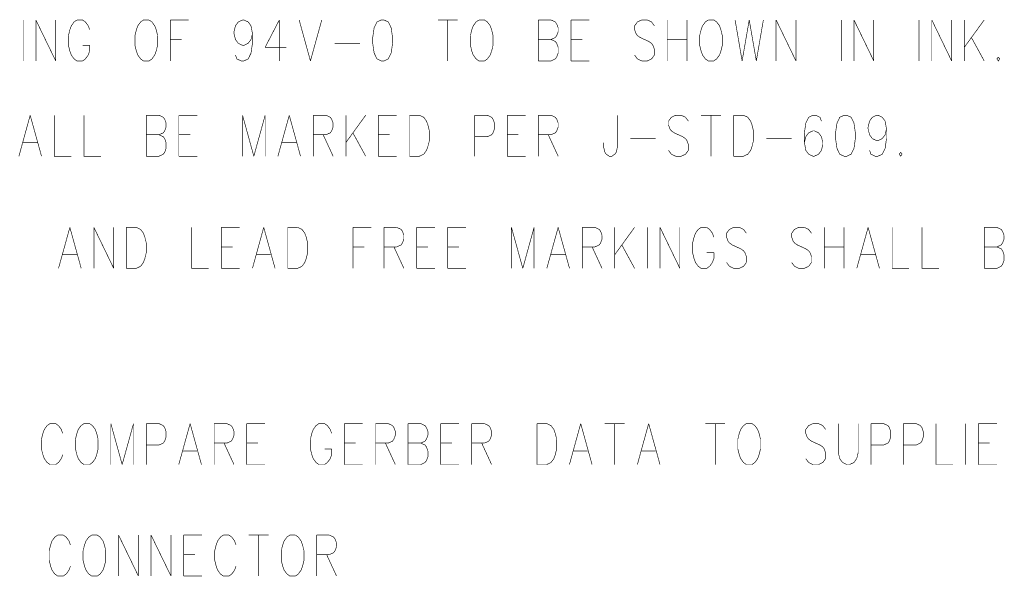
# Model space of a CAD drawing. Extents: x 0 to 34, y 0 to 22.
# Tile 17 of 33: x 21.6 to 23.1, y 7.1 to 8. Entities that reach past the tile are written whole.
import ezdxf

# ---------------------------------------------------------------- set-up
doc = ezdxf.new("R2010")
doc.units = 0
doc.header["$MEASUREMENT"] = 0
doc.layers.add('DD_PHO', color=7, linetype='CONTINUOUS')

msp = doc.modelspace()

# ---------------------------------------------------------------- linework, layer by layer
at = {"layer": 'DD_PHO', "const_width": 0.001}
for points in [[(21.5696, 7.9895), (21.5696, 7.9238)], [(21.59, 7.9895), (21.59, 7.9238)], [(21.59, 7.9895), (21.6219, 7.9238)], [(21.6219, 7.9895), (21.6219, 7.9238)], [(21.6559, 7.9895), (21.6514, 7.9863), (21.6469, 7.9801), (21.6446, 7.9738), (21.6423, 7.9645)], [(21.665, 7.9895), (21.6559, 7.9895)], [(21.6764, 7.9738), (21.6741, 7.9801), (21.6696, 7.9863), (21.665, 7.9895)], [(21.7628, 7.9895), (21.7582, 7.9863), (21.7537, 7.9801), (21.7514, 7.9738), (21.7491, 7.9645)], [(21.7719, 7.9895), (21.7628, 7.9895)], [(21.7855, 7.9645), (21.7832, 7.9738), (21.7809, 7.9801), (21.7764, 7.9863), (21.7719, 7.9895)], [(21.8059, 7.9895), (21.8059, 7.9238)], [(21.8059, 7.9895), (21.8355, 7.9895)], [(21.9082, 7.9707), (21.9105, 7.9801), (21.915, 7.9863), (21.9219, 7.9895)], [(21.9219, 7.9895), (21.9241, 7.9895)], [(21.9241, 7.9895), (21.9309, 7.9863), (21.9355, 7.9801), (21.9378, 7.9676), (21.9378, 7.952)], [(21.9809, 7.9895), (21.9582, 7.9457)], [(21.9809, 7.9895), (21.9809, 7.9238)], [(22.0128, 7.9895), (22.0309, 7.9238)], [(22.0491, 7.9895), (22.0309, 7.9238)], [(22.1446, 7.9895), (22.1378, 7.9863), (22.1332, 7.977)], [(22.1491, 7.9895), (22.1446, 7.9895)], [(22.1605, 7.977), (22.1559, 7.9863), (22.1491, 7.9895)], [(22.2355, 7.9895), (22.2673, 7.9895)], [(22.2514, 7.9895), (22.2514, 7.9238)], [(22.3014, 7.9895), (22.2969, 7.9863), (22.2923, 7.9801), (22.29, 7.9738), (22.2878, 7.9645)], [(22.3105, 7.9895), (22.3014, 7.9895)], [(22.3241, 7.9645), (22.3219, 7.9738), (22.3196, 7.9801), (22.315, 7.9863), (22.3105, 7.9895)], [(22.3969, 7.9895), (22.3969, 7.9238)], [(22.3969, 7.9895), (22.4173, 7.9895)], [(22.4173, 7.9895), (22.4241, 7.9863), (22.4264, 7.9832)], [(22.4491, 7.9895), (22.4491, 7.9238)], [(22.4491, 7.9895), (22.4787, 7.9895)], [(22.5628, 7.9895), (22.5559, 7.9863), (22.5514, 7.9801), (22.5514, 7.9738), (22.5537, 7.9676), (22.5559, 7.9645)], [(22.5719, 7.9895), (22.5628, 7.9895)], [(22.5832, 7.9801), (22.5787, 7.9863), (22.5719, 7.9895)], [(22.6037, 7.9895), (22.6037, 7.9238)], [(22.6355, 7.9895), (22.6355, 7.9238)], [(22.6696, 7.9895), (22.665, 7.9863), (22.6605, 7.9801), (22.6582, 7.9738), (22.6559, 7.9645)], [(22.6787, 7.9895), (22.6696, 7.9895)], [(22.6923, 7.9645), (22.69, 7.9738), (22.6878, 7.9801), (22.6832, 7.9863), (22.6787, 7.9895)], [(22.7128, 7.9895), (22.7241, 7.9238)], [(22.7355, 7.9895), (22.7241, 7.9238)], [(22.7355, 7.9895), (22.7469, 7.9238)], [(22.7582, 7.9895), (22.7469, 7.9238)], [(22.7787, 7.9895), (22.7787, 7.9238)], [(22.7787, 7.9895), (22.8105, 7.9238)], [(22.8105, 7.9895), (22.8105, 7.9238)], [(22.8832, 7.9895), (22.8832, 7.9238)], [(22.9037, 7.9895), (22.9037, 7.9238)], [(22.9037, 7.9895), (22.9355, 7.9238)], [(22.9355, 7.9895), (22.9355, 7.9238)], [(23.0082, 7.9895), (23.0082, 7.9238)], [(23.0287, 7.9895), (23.0287, 7.9238)], [(23.0287, 7.9895), (23.0605, 7.9238)], [(23.0605, 7.9895), (23.0605, 7.9238)], [(23.0809, 7.9895), (23.0809, 7.9238)], [(23.1128, 7.9895), (23.0809, 7.9457)], [(21.9105, 7.9582), (21.9082, 7.9676), (21.9082, 7.9707)], [(22.1332, 7.977), (22.1309, 7.9613), (22.1309, 7.952)], [(22.1628, 7.952), (22.1628, 7.9613), (22.1605, 7.977)], [(22.4264, 7.9832), (22.4287, 7.977)], [(22.4287, 7.9707), (22.4264, 7.9645)], [(22.4287, 7.977), (22.4287, 7.9707)], [(21.6423, 7.9645), (21.6423, 7.9488), (21.6446, 7.9395)], [(21.7491, 7.9645), (21.7491, 7.9488), (21.7514, 7.9395)], [(21.7832, 7.9395), (21.7855, 7.9488), (21.7855, 7.9645)], [(21.8059, 7.9582), (21.8241, 7.9582)], [(21.915, 7.952), (21.9105, 7.9582)], [(21.9355, 7.9582), (21.9309, 7.952)], [(21.9378, 7.9676), (21.9355, 7.9582)], [(22.2878, 7.9645), (22.2878, 7.9488), (22.29, 7.9395)], [(22.3219, 7.9395), (22.3241, 7.9488), (22.3241, 7.9645)], [(22.3969, 7.9582), (22.4173, 7.9582)], [(22.4264, 7.9645), (22.4241, 7.9613), (22.4173, 7.9582)], [(22.4173, 7.9582), (22.4241, 7.9551), (22.4264, 7.952)], [(22.4491, 7.9582), (22.4673, 7.9582)], [(22.5559, 7.9645), (22.5605, 7.9613), (22.5741, 7.9551), (22.5787, 7.952)], [(22.6037, 7.9582), (22.6355, 7.9582)], [(22.6559, 7.9645), (22.6559, 7.9488), (22.6582, 7.9395)], [(22.69, 7.9395), (22.6923, 7.9488), (22.6923, 7.9645)], [(23.0923, 7.9613), (23.1128, 7.9238)], [(21.6446, 7.9395), (21.6469, 7.9332)], [(21.665, 7.9488), (21.6764, 7.9488)], [(21.6741, 7.9332), (21.6764, 7.9395)], [(21.6764, 7.9395), (21.6764, 7.9488)], [(21.7514, 7.9395), (21.7537, 7.9332)], [(21.7809, 7.9332), (21.7832, 7.9395)], [(21.9309, 7.952), (21.9241, 7.9488), (21.9219, 7.9488), (21.915, 7.952)], [(21.9378, 7.952), (21.9355, 7.9363), (21.9309, 7.927)], [(21.9582, 7.9457), (21.9923, 7.9457)], [(22.0696, 7.952), (22.1105, 7.952)], [(22.1309, 7.952), (22.1332, 7.9363), (22.1378, 7.927)], [(22.1559, 7.927), (22.1605, 7.9363), (22.1628, 7.952)], [(22.29, 7.9395), (22.2923, 7.9332)], [(22.3196, 7.9332), (22.3219, 7.9395)], [(22.4287, 7.9457), (22.4287, 7.9363), (22.4264, 7.9301), (22.4241, 7.927)], [(22.4264, 7.952), (22.4287, 7.9457)], [(22.5787, 7.952), (22.5809, 7.9488), (22.5832, 7.9426), (22.5832, 7.9332)], [(22.6582, 7.9395), (22.6605, 7.9332)], [(22.6878, 7.9332), (22.69, 7.9395)], [(21.6469, 7.9332), (21.6514, 7.927)], [(21.6514, 7.927), (21.6559, 7.9238), (21.665, 7.9238), (21.6696, 7.927)], [(21.6696, 7.927), (21.6741, 7.9332)], [(21.7537, 7.9332), (21.7582, 7.927)], [(21.7582, 7.927), (21.7628, 7.9238), (21.7719, 7.9238), (21.7764, 7.927)], [(21.7764, 7.927), (21.7809, 7.9332)], [(21.9128, 7.927), (21.9105, 7.9332)], [(21.9309, 7.927), (21.9241, 7.9238), (21.9196, 7.9238), (21.9128, 7.927)], [(22.1378, 7.927), (22.1446, 7.9238), (22.1491, 7.9238), (22.1559, 7.927)], [(22.2923, 7.9332), (22.2969, 7.927)], [(22.2969, 7.927), (22.3014, 7.9238), (22.3105, 7.9238), (22.315, 7.927)], [(22.315, 7.927), (22.3196, 7.9332)], [(22.4241, 7.927), (22.4173, 7.9238), (22.3969, 7.9238)], [(22.4491, 7.9238), (22.4787, 7.9238)], [(22.5559, 7.927), (22.5514, 7.9332)], [(22.5787, 7.927), (22.5719, 7.9238), (22.5628, 7.9238), (22.5559, 7.927)], [(22.5832, 7.9332), (22.5787, 7.927)], [(22.6605, 7.9332), (22.665, 7.927)], [(22.665, 7.927), (22.6696, 7.9238), (22.6787, 7.9238), (22.6832, 7.927)], [(22.6832, 7.927), (22.6878, 7.9332)], [(23.1355, 7.9301), (23.1332, 7.927)], [(23.1332, 7.927), (23.1355, 7.9238), (23.1378, 7.927)], [(23.1378, 7.927), (23.1355, 7.9301)], [(21.5809, 7.8365), (21.5628, 7.7708)], [(21.5809, 7.8365), (21.5991, 7.7708)], [(21.6196, 7.8365), (21.6196, 7.7708), (21.6469, 7.7708)], [(21.6673, 7.8365), (21.6673, 7.7708), (21.6946, 7.7708)], [(21.7673, 7.8365), (21.7673, 7.7708)], [(21.7673, 7.8365), (21.7878, 7.8365)], [(21.7878, 7.8365), (21.7946, 7.8333), (21.7969, 7.8302)], [(21.7969, 7.8302), (21.7991, 7.824)], [(21.8196, 7.8365), (21.8196, 7.7708)], [(21.8196, 7.8365), (21.8491, 7.8365)], [(21.9219, 7.8365), (21.9219, 7.7708)], [(21.9219, 7.8365), (21.94, 7.7708)], [(21.9582, 7.8365), (21.94, 7.7708)], [(21.9582, 7.8365), (21.9582, 7.7708)], [(21.9969, 7.8365), (21.9787, 7.7708)], [(21.9969, 7.8365), (22.015, 7.7708)], [(22.0355, 7.8365), (22.0355, 7.7708)], [(22.0355, 7.8365), (22.0559, 7.8365)], [(22.0559, 7.8365), (22.0628, 7.8333), (22.065, 7.8302)], [(22.065, 7.8302), (22.0673, 7.824)], [(22.0878, 7.8365), (22.0878, 7.7708)], [(22.1196, 7.8365), (22.0878, 7.7927)], [(22.14, 7.8365), (22.14, 7.7708)], [(22.14, 7.8365), (22.1696, 7.8365)], [(22.19, 7.8365), (22.19, 7.7708)], [(22.19, 7.8365), (22.2059, 7.8365)], [(22.2059, 7.8365), (22.2128, 7.8333), (22.2173, 7.8271), (22.2196, 7.8208), (22.2219, 7.8115)], [(22.2946, 7.8365), (22.2946, 7.7708)], [(22.2946, 7.8365), (22.315, 7.8365)], [(22.315, 7.8365), (22.3219, 7.8333), (22.3241, 7.8302)], [(22.3241, 7.8302), (22.3264, 7.824)], [(22.3469, 7.8365), (22.3469, 7.7708)], [(22.3469, 7.8365), (22.3764, 7.8365)], [(22.3969, 7.8365), (22.3969, 7.7708)], [(22.3969, 7.8365), (22.4173, 7.8365)], [(22.4173, 7.8365), (22.4241, 7.8333), (22.4264, 7.8302)], [(22.4264, 7.8302), (22.4287, 7.824)], [(22.5241, 7.8365), (22.5241, 7.7865)], [(22.6173, 7.8365), (22.6105, 7.8333), (22.6059, 7.8271), (22.6059, 7.8208), (22.6082, 7.8146), (22.6105, 7.8115)], [(22.6264, 7.8365), (22.6173, 7.8365)], [(22.6378, 7.8271), (22.6332, 7.8333), (22.6264, 7.8365)], [(22.6582, 7.8365), (22.69, 7.8365)], [(22.6741, 7.8365), (22.6741, 7.7708)], [(22.7105, 7.8365), (22.7105, 7.7708)], [(22.7105, 7.8365), (22.7264, 7.8365)], [(22.7264, 7.8365), (22.7332, 7.8333), (22.7378, 7.8271), (22.74, 7.8208), (22.7423, 7.8115)], [(22.8378, 7.8365), (22.8309, 7.8333), (22.8264, 7.824)], [(22.8423, 7.8365), (22.8378, 7.8365)], [(22.8514, 7.8271), (22.8491, 7.8333), (22.8423, 7.8365)], [(22.8878, 7.8365), (22.8809, 7.8333), (22.8764, 7.824)], [(22.8923, 7.8365), (22.8878, 7.8365)], [(22.9037, 7.824), (22.8991, 7.8333), (22.8923, 7.8365)], [(22.9264, 7.8177), (22.9287, 7.8271), (22.9332, 7.8333), (22.94, 7.8365)], [(22.94, 7.8365), (22.9423, 7.8365)], [(22.9423, 7.8365), (22.9491, 7.8333), (22.9537, 7.8271), (22.9559, 7.8146), (22.9559, 7.799)], [(21.7969, 7.8115), (21.7946, 7.8083), (21.7878, 7.8052)], [(21.7991, 7.8177), (21.7969, 7.8115)], [(21.7991, 7.824), (21.7991, 7.8177)], [(22.065, 7.8115), (22.0628, 7.8083), (22.0559, 7.8052)], [(22.0673, 7.8177), (22.065, 7.8115)], [(22.0673, 7.824), (22.0673, 7.8177)], [(22.2219, 7.8115), (22.2219, 7.7958), (22.2196, 7.7865)], [(22.3264, 7.824), (22.3264, 7.8146), (22.3241, 7.8083), (22.3219, 7.8052)], [(22.4264, 7.8115), (22.4241, 7.8083), (22.4173, 7.8052)], [(22.4287, 7.8177), (22.4264, 7.8115)], [(22.4287, 7.824), (22.4287, 7.8177)], [(22.6105, 7.8115), (22.615, 7.8083), (22.6287, 7.8021), (22.6332, 7.799)], [(22.7423, 7.8115), (22.7423, 7.7958), (22.74, 7.7865)], [(22.8264, 7.824), (22.8241, 7.8083), (22.8241, 7.7927)], [(22.8378, 7.8115), (22.8309, 7.8083), (22.8264, 7.8021), (22.8241, 7.7927)], [(22.84, 7.8115), (22.8378, 7.8115)], [(22.8537, 7.7927), (22.8514, 7.8021), (22.8469, 7.8083), (22.84, 7.8115)], [(22.8764, 7.824), (22.8741, 7.8083), (22.8741, 7.799)], [(22.9059, 7.799), (22.9059, 7.8083), (22.9037, 7.824)], [(22.9287, 7.8052), (22.9264, 7.8146), (22.9264, 7.8177)], [(22.9559, 7.8146), (22.9537, 7.8052)], [(21.7673, 7.8052), (21.7878, 7.8052)], [(21.7878, 7.8052), (21.7946, 7.8021), (21.7969, 7.799)], [(21.7969, 7.799), (21.7991, 7.7927)], [(21.8196, 7.8052), (21.8378, 7.8052)], [(22.0559, 7.8052), (22.0355, 7.8052)], [(22.0514, 7.8052), (22.0673, 7.7708)], [(22.0991, 7.8083), (22.1196, 7.7708)], [(22.14, 7.8052), (22.1582, 7.8052)], [(22.3219, 7.8052), (22.315, 7.8021), (22.2946, 7.8021)], [(22.3469, 7.8052), (22.365, 7.8052)], [(22.4173, 7.8052), (22.3969, 7.8052)], [(22.4128, 7.8052), (22.4287, 7.7708)], [(22.5446, 7.799), (22.5855, 7.799)], [(22.6332, 7.799), (22.6355, 7.7958), (22.6378, 7.7896), (22.6378, 7.7802)], [(22.7628, 7.799), (22.8037, 7.799)], [(22.8741, 7.799), (22.8764, 7.7833), (22.8809, 7.774)], [(22.8991, 7.774), (22.9037, 7.7833), (22.9059, 7.799)], [(22.9332, 7.799), (22.9287, 7.8052)], [(22.9491, 7.799), (22.9423, 7.7958), (22.94, 7.7958), (22.9332, 7.799)], [(22.9537, 7.8052), (22.9491, 7.799)], [(22.9559, 7.799), (22.9537, 7.7833), (22.9491, 7.774)], [(21.5696, 7.7927), (21.5923, 7.7927)], [(21.7991, 7.7927), (21.7991, 7.7833), (21.7969, 7.7771), (21.7946, 7.774)], [(21.9855, 7.7927), (22.0082, 7.7927)], [(22.2173, 7.7802), (22.2128, 7.774)], [(22.2196, 7.7865), (22.2173, 7.7802)], [(22.5014, 7.7865), (22.5014, 7.7927)], [(22.5059, 7.774), (22.5037, 7.7771), (22.5014, 7.7865)], [(22.5241, 7.7865), (22.5219, 7.7771), (22.5196, 7.774)], [(22.6105, 7.774), (22.6059, 7.7802)], [(22.6378, 7.7802), (22.6332, 7.774)], [(22.7378, 7.7802), (22.7332, 7.774)], [(22.74, 7.7865), (22.7378, 7.7802)], [(22.8241, 7.7927), (22.8264, 7.7802)], [(22.8264, 7.7802), (22.8309, 7.774)], [(22.8469, 7.774), (22.8514, 7.7802)], [(22.8514, 7.7802), (22.8537, 7.7896), (22.8537, 7.7927)], [(22.9309, 7.774), (22.9287, 7.7802)], [(21.7946, 7.774), (21.7878, 7.7708), (21.7673, 7.7708)], [(21.8196, 7.7708), (21.8491, 7.7708)], [(22.14, 7.7708), (22.1696, 7.7708)], [(22.2128, 7.774), (22.2059, 7.7708), (22.19, 7.7708)], [(22.3469, 7.7708), (22.3764, 7.7708)], [(22.5196, 7.774), (22.515, 7.7708), (22.5105, 7.7708), (22.5059, 7.774)], [(22.6332, 7.774), (22.6264, 7.7708), (22.6173, 7.7708), (22.6105, 7.774)], [(22.7332, 7.774), (22.7264, 7.7708), (22.7105, 7.7708)], [(22.8309, 7.774), (22.8378, 7.7708), (22.84, 7.7708), (22.8469, 7.774)], [(22.8809, 7.774), (22.8878, 7.7708), (22.8923, 7.7708), (22.8991, 7.774)], [(22.9491, 7.774), (22.9423, 7.7708), (22.9378, 7.7708), (22.9309, 7.774)], [(22.9787, 7.7771), (22.9764, 7.774)], [(22.9764, 7.774), (22.9787, 7.7708), (22.9809, 7.774)], [(22.9809, 7.774), (22.9787, 7.7771)], [(21.6446, 7.6565), (21.6264, 7.5908)], [(21.6446, 7.6565), (21.6628, 7.5908)], [(21.6832, 7.6565), (21.6832, 7.5908)], [(21.6832, 7.6565), (21.715, 7.5908)], [(21.715, 7.6565), (21.715, 7.5908)], [(21.7355, 7.6565), (21.7355, 7.5908)], [(21.7355, 7.6565), (21.7514, 7.6565)], [(21.7514, 7.6565), (21.7582, 7.6533), (21.7628, 7.6471), (21.765, 7.6408), (21.7673, 7.6315)], [(21.84, 7.6565), (21.84, 7.5908), (21.8673, 7.5908)], [(21.8878, 7.6565), (21.8878, 7.5908)], [(21.8878, 7.6565), (21.9173, 7.6565)], [(21.9559, 7.6565), (21.9378, 7.5908)], [(21.9559, 7.6565), (21.9741, 7.5908)], [(21.9946, 7.6565), (21.9946, 7.5908)], [(21.9946, 7.6565), (22.0105, 7.6565)], [(22.0105, 7.6565), (22.0173, 7.6533), (22.0219, 7.6471), (22.0241, 7.6408), (22.0264, 7.6315)], [(22.0991, 7.6565), (22.0991, 7.5908)], [(22.0991, 7.6565), (22.1287, 7.6565)], [(22.1491, 7.6565), (22.1491, 7.5908)], [(22.1491, 7.6565), (22.1696, 7.6565)], [(22.1696, 7.6565), (22.1764, 7.6533), (22.1787, 7.6502)], [(22.2014, 7.6565), (22.2014, 7.5908)], [(22.2014, 7.6565), (22.2309, 7.6565)], [(22.2514, 7.6565), (22.2514, 7.5908)], [(22.2514, 7.6565), (22.2809, 7.6565)], [(22.3537, 7.6565), (22.3537, 7.5908)], [(22.3537, 7.6565), (22.3719, 7.5908)], [(22.39, 7.6565), (22.3719, 7.5908)], [(22.39, 7.6565), (22.39, 7.5908)], [(22.4287, 7.6565), (22.4105, 7.5908)], [(22.4287, 7.6565), (22.4469, 7.5908)], [(22.4673, 7.6565), (22.4673, 7.5908)], [(22.4673, 7.6565), (22.4878, 7.6565)], [(22.4878, 7.6565), (22.4946, 7.6533), (22.4969, 7.6502)], [(22.5196, 7.6565), (22.5196, 7.5908)], [(22.5514, 7.6565), (22.5196, 7.6127)], [(22.5719, 7.6565), (22.5719, 7.5908)], [(22.5923, 7.6565), (22.5923, 7.5908)], [(22.5923, 7.6565), (22.6241, 7.5908)], [(22.6241, 7.6565), (22.6241, 7.5908)], [(22.6582, 7.6565), (22.6537, 7.6533), (22.6491, 7.6471), (22.6469, 7.6408), (22.6446, 7.6315)], [(22.6673, 7.6565), (22.6582, 7.6565)], [(22.6787, 7.6408), (22.6764, 7.6471), (22.6719, 7.6533), (22.6673, 7.6565)], [(22.7105, 7.6565), (22.7037, 7.6533), (22.6991, 7.6471), (22.6991, 7.6408), (22.7014, 7.6346), (22.7037, 7.6315)], [(22.7196, 7.6565), (22.7105, 7.6565)], [(22.7309, 7.6471), (22.7264, 7.6533), (22.7196, 7.6565)], [(22.815, 7.6565), (22.8082, 7.6533), (22.8037, 7.6471), (22.8037, 7.6408), (22.8059, 7.6346), (22.8082, 7.6315)], [(22.8241, 7.6565), (22.815, 7.6565)], [(22.8355, 7.6471), (22.8309, 7.6533), (22.8241, 7.6565)], [(22.8559, 7.6565), (22.8559, 7.5908)], [(22.8878, 7.6565), (22.8878, 7.5908)], [(22.9264, 7.6565), (22.9082, 7.5908)], [(22.9264, 7.6565), (22.9446, 7.5908)], [(22.965, 7.6565), (22.965, 7.5908), (22.9923, 7.5908)], [(23.0128, 7.6565), (23.0128, 7.5908), (23.04, 7.5908)], [(23.1128, 7.6565), (23.1128, 7.5908)], [(23.1128, 7.6565), (23.1332, 7.6565)], [(23.1332, 7.6565), (23.14, 7.6533), (23.1423, 7.6502)], [(22.1787, 7.6502), (22.1809, 7.644)], [(22.1809, 7.6377), (22.1787, 7.6315)], [(22.1809, 7.644), (22.1809, 7.6377)], [(22.4969, 7.6502), (22.4991, 7.644)], [(22.4991, 7.6377), (22.4969, 7.6315)], [(22.4991, 7.644), (22.4991, 7.6377)], [(23.1423, 7.6502), (23.1446, 7.644)], [(23.1446, 7.6377), (23.1423, 7.6315)], [(23.1446, 7.644), (23.1446, 7.6377)], [(21.7673, 7.6315), (21.7673, 7.6158), (21.765, 7.6065)], [(21.8878, 7.6252), (21.9059, 7.6252)], [(22.0264, 7.6315), (22.0264, 7.6158), (22.0241, 7.6065)], [(22.0991, 7.6252), (22.1173, 7.6252)], [(22.1696, 7.6252), (22.1491, 7.6252)], [(22.165, 7.6252), (22.1809, 7.5908)], [(22.1787, 7.6315), (22.1764, 7.6283), (22.1696, 7.6252)], [(22.2014, 7.6252), (22.2196, 7.6252)], [(22.2514, 7.6252), (22.2696, 7.6252)], [(22.4878, 7.6252), (22.4673, 7.6252)], [(22.4832, 7.6252), (22.4991, 7.5908)], [(22.4969, 7.6315), (22.4946, 7.6283), (22.4878, 7.6252)], [(22.5309, 7.6283), (22.5514, 7.5908)], [(22.6446, 7.6315), (22.6446, 7.6158), (22.6469, 7.6065)], [(22.7037, 7.6315), (22.7082, 7.6283), (22.7219, 7.6221), (22.7264, 7.619)], [(22.8082, 7.6315), (22.8128, 7.6283), (22.8264, 7.6221), (22.8309, 7.619)], [(22.8559, 7.6252), (22.8878, 7.6252)], [(23.1128, 7.6252), (23.1332, 7.6252)], [(23.1423, 7.6315), (23.14, 7.6283), (23.1332, 7.6252)], [(23.1332, 7.6252), (23.14, 7.6221), (23.1423, 7.619)], [(21.6332, 7.6127), (21.6559, 7.6127)], [(21.765, 7.6065), (21.7628, 7.6002)], [(21.9446, 7.6127), (21.9673, 7.6127)], [(22.0241, 7.6065), (22.0219, 7.6002)], [(22.4173, 7.6127), (22.44, 7.6127)], [(22.6469, 7.6065), (22.6491, 7.6002)], [(22.6673, 7.6158), (22.6787, 7.6158)], [(22.6764, 7.6002), (22.6787, 7.6065)], [(22.6787, 7.6065), (22.6787, 7.6158)], [(22.7264, 7.619), (22.7287, 7.6158), (22.7309, 7.6096), (22.7309, 7.6002)], [(22.8309, 7.619), (22.8332, 7.6158), (22.8355, 7.6096), (22.8355, 7.6002)], [(22.915, 7.6127), (22.9378, 7.6127)], [(23.1446, 7.6127), (23.1446, 7.6033), (23.1423, 7.5971), (23.14, 7.594)], [(23.1423, 7.619), (23.1446, 7.6127)], [(21.7582, 7.594), (21.7514, 7.5908), (21.7355, 7.5908)], [(21.7628, 7.6002), (21.7582, 7.594)], [(21.8878, 7.5908), (21.9173, 7.5908)], [(22.0173, 7.594), (22.0105, 7.5908), (21.9946, 7.5908)], [(22.0219, 7.6002), (22.0173, 7.594)], [(22.2014, 7.5908), (22.2309, 7.5908)], [(22.2514, 7.5908), (22.2809, 7.5908)], [(22.6491, 7.6002), (22.6537, 7.594)], [(22.6537, 7.594), (22.6582, 7.5908), (22.6673, 7.5908), (22.6719, 7.594)], [(22.6719, 7.594), (22.6764, 7.6002)], [(22.7037, 7.594), (22.6991, 7.6002)], [(22.7264, 7.594), (22.7196, 7.5908), (22.7105, 7.5908), (22.7037, 7.594)], [(22.7309, 7.6002), (22.7264, 7.594)], [(22.8082, 7.594), (22.8037, 7.6002)], [(22.8309, 7.594), (22.8241, 7.5908), (22.815, 7.5908), (22.8082, 7.594)], [(22.8355, 7.6002), (22.8309, 7.594)], [(23.14, 7.594), (23.1332, 7.5908), (23.1128, 7.5908)], [(21.6127, 7.3415), (21.6081, 7.3383), (21.6036, 7.3321), (21.6013, 7.3258), (21.599, 7.3165)], [(21.6218, 7.3415), (21.6127, 7.3415)], [(21.6331, 7.3258), (21.6309, 7.3321), (21.6263, 7.3383), (21.6218, 7.3415)], [(21.6672, 7.3415), (21.6627, 7.3383), (21.6581, 7.3321), (21.6559, 7.3258), (21.6536, 7.3165)], [(21.6763, 7.3415), (21.6672, 7.3415)], [(21.6899, 7.3165), (21.6877, 7.3258), (21.6854, 7.3321), (21.6809, 7.3383), (21.6763, 7.3415)], [(21.7104, 7.3415), (21.7104, 7.2758)], [(21.7104, 7.3415), (21.7286, 7.2758)], [(21.7468, 7.3415), (21.7286, 7.2758)], [(21.7468, 7.3415), (21.7468, 7.2758)], [(21.7672, 7.3415), (21.7672, 7.2758)], [(21.7672, 7.3415), (21.7877, 7.3415)], [(21.7877, 7.3415), (21.7945, 7.3383), (21.7968, 7.3352)], [(21.8377, 7.3415), (21.8195, 7.2758)], [(21.8377, 7.3415), (21.8559, 7.2758)], [(21.8763, 7.3415), (21.8763, 7.2758)], [(21.8763, 7.3415), (21.8968, 7.3415)], [(21.8968, 7.3415), (21.9036, 7.3383), (21.9059, 7.3352)], [(21.9286, 7.3415), (21.9286, 7.2758)], [(21.9286, 7.3415), (21.9581, 7.3415)], [(22.0445, 7.3415), (22.0399, 7.3383), (22.0354, 7.3321), (22.0331, 7.3258), (22.0309, 7.3165)], [(22.0536, 7.3415), (22.0445, 7.3415)], [(22.0649, 7.3258), (22.0627, 7.3321), (22.0581, 7.3383), (22.0536, 7.3415)], [(22.0854, 7.3415), (22.0854, 7.2758)], [(22.0854, 7.3415), (22.1149, 7.3415)], [(22.1354, 7.3415), (22.1354, 7.2758)], [(22.1354, 7.3415), (22.1559, 7.3415)], [(22.1559, 7.3415), (22.1627, 7.3383), (22.1649, 7.3352)], [(22.1877, 7.3415), (22.1877, 7.2758)], [(22.1877, 7.3415), (22.2081, 7.3415)], [(22.2081, 7.3415), (22.2149, 7.3383), (22.2172, 7.3352)], [(22.2399, 7.3415), (22.2399, 7.2758)], [(22.2399, 7.3415), (22.2695, 7.3415)], [(22.2899, 7.3415), (22.2899, 7.2758)], [(22.2899, 7.3415), (22.3104, 7.3415)], [(22.3104, 7.3415), (22.3172, 7.3383), (22.3195, 7.3352)], [(22.3945, 7.3415), (22.3945, 7.2758)], [(22.3945, 7.3415), (22.4104, 7.3415)], [(22.4104, 7.3415), (22.4172, 7.3383), (22.4218, 7.3321), (22.424, 7.3258), (22.4263, 7.3165)], [(22.4649, 7.3415), (22.4468, 7.2758)], [(22.4649, 7.3415), (22.4831, 7.2758)], [(22.5036, 7.3415), (22.5354, 7.3415)], [(22.5195, 7.3415), (22.5195, 7.2758)], [(22.574, 7.3415), (22.5559, 7.2758)], [(22.574, 7.3415), (22.5922, 7.2758)], [(22.6649, 7.3415), (22.6968, 7.3415)], [(22.6809, 7.3415), (22.6809, 7.2758)], [(22.7309, 7.3415), (22.7263, 7.3383), (22.7218, 7.3321), (22.7195, 7.3258), (22.7172, 7.3165)], [(22.7399, 7.3415), (22.7309, 7.3415)], [(22.7536, 7.3165), (22.7513, 7.3258), (22.749, 7.3321), (22.7445, 7.3383), (22.7399, 7.3415)], [(22.8377, 7.3415), (22.8309, 7.3383), (22.8263, 7.3321), (22.8263, 7.3258), (22.8286, 7.3196), (22.8309, 7.3165)], [(22.8468, 7.3415), (22.8377, 7.3415)], [(22.8581, 7.3321), (22.8536, 7.3383), (22.8468, 7.3415)], [(22.8786, 7.3415), (22.8786, 7.2946), (22.8809, 7.2852)], [(22.9081, 7.2852), (22.9104, 7.2946), (22.9104, 7.3415)], [(22.9309, 7.3415), (22.9309, 7.2758)], [(22.9309, 7.3415), (22.9513, 7.3415)], [(22.9513, 7.3415), (22.9581, 7.3383), (22.9604, 7.3352)], [(22.9831, 7.3415), (22.9831, 7.2758)], [(22.9831, 7.3415), (23.0036, 7.3415)], [(23.0036, 7.3415), (23.0104, 7.3383), (23.0127, 7.3352)], [(23.0354, 7.3415), (23.0354, 7.2758), (23.0627, 7.2758)], [(23.0831, 7.3415), (23.0831, 7.2758)], [(23.1036, 7.3415), (23.1036, 7.2758)], [(23.1036, 7.3415), (23.1331, 7.3415)], [(21.799, 7.329), (21.799, 7.3196), (21.7968, 7.3133), (21.7945, 7.3102)], [(21.7968, 7.3352), (21.799, 7.329)], [(21.9059, 7.3352), (21.9081, 7.329)], [(21.9081, 7.3227), (21.9059, 7.3165)], [(21.9081, 7.329), (21.9081, 7.3227)], [(22.1649, 7.3352), (22.1672, 7.329)], [(22.1672, 7.3227), (22.1649, 7.3165)], [(22.1672, 7.329), (22.1672, 7.3227)], [(22.2172, 7.3352), (22.2195, 7.329)], [(22.2195, 7.3227), (22.2172, 7.3165)], [(22.2195, 7.329), (22.2195, 7.3227)], [(22.3195, 7.3352), (22.3218, 7.329)], [(22.3218, 7.3227), (22.3195, 7.3165)], [(22.3218, 7.329), (22.3218, 7.3227)], [(22.9627, 7.329), (22.9627, 7.3196), (22.9604, 7.3133), (22.9581, 7.3102)], [(22.9604, 7.3352), (22.9627, 7.329)], [(23.0149, 7.329), (23.0149, 7.3196), (23.0127, 7.3133), (23.0104, 7.3102)], [(23.0127, 7.3352), (23.0149, 7.329)], [(21.599, 7.3165), (21.599, 7.3008), (21.6013, 7.2915)], [(21.6536, 7.3165), (21.6536, 7.3008), (21.6559, 7.2915)], [(21.6877, 7.2915), (21.6899, 7.3008), (21.6899, 7.3165)], [(21.7945, 7.3102), (21.7877, 7.3071), (21.7672, 7.3071)], [(21.8968, 7.3102), (21.8763, 7.3102)], [(21.8922, 7.3102), (21.9081, 7.2758)], [(21.9059, 7.3165), (21.9036, 7.3133), (21.8968, 7.3102)], [(21.9286, 7.3102), (21.9468, 7.3102)], [(22.0309, 7.3165), (22.0309, 7.3008), (22.0331, 7.2915)], [(22.0854, 7.3102), (22.1036, 7.3102)], [(22.1559, 7.3102), (22.1354, 7.3102)], [(22.1513, 7.3102), (22.1672, 7.2758)], [(22.1649, 7.3165), (22.1627, 7.3133), (22.1559, 7.3102)], [(22.1877, 7.3102), (22.2081, 7.3102)], [(22.2172, 7.3165), (22.2149, 7.3133), (22.2081, 7.3102)], [(22.2081, 7.3102), (22.2149, 7.3071), (22.2172, 7.304)], [(22.2172, 7.304), (22.2195, 7.2977)], [(22.2399, 7.3102), (22.2581, 7.3102)], [(22.3104, 7.3102), (22.2899, 7.3102)], [(22.3059, 7.3102), (22.3218, 7.2758)], [(22.3195, 7.3165), (22.3172, 7.3133), (22.3104, 7.3102)], [(22.4263, 7.3165), (22.4263, 7.3008), (22.424, 7.2915)], [(22.7172, 7.3165), (22.7172, 7.3008), (22.7195, 7.2915)], [(22.7513, 7.2915), (22.7536, 7.3008), (22.7536, 7.3165)], [(22.8309, 7.3165), (22.8354, 7.3133), (22.849, 7.3071), (22.8536, 7.304)], [(22.8536, 7.304), (22.8559, 7.3008), (22.8581, 7.2946), (22.8581, 7.2852)], [(22.9581, 7.3102), (22.9513, 7.3071), (22.9309, 7.3071)], [(23.0104, 7.3102), (23.0036, 7.3071), (22.9831, 7.3071)], [(23.1036, 7.3102), (23.1218, 7.3102)], [(21.6013, 7.2915), (21.6036, 7.2852)], [(21.6309, 7.2852), (21.6331, 7.2915)], [(21.6559, 7.2915), (21.6581, 7.2852)], [(21.6854, 7.2852), (21.6877, 7.2915)], [(21.8263, 7.2977), (21.849, 7.2977)], [(22.0331, 7.2915), (22.0354, 7.2852)], [(22.0536, 7.3008), (22.0649, 7.3008)], [(22.0627, 7.2852), (22.0649, 7.2915)], [(22.0649, 7.2915), (22.0649, 7.3008)], [(22.2195, 7.2977), (22.2195, 7.2883), (22.2172, 7.2821), (22.2149, 7.279)], [(22.424, 7.2915), (22.4218, 7.2852)], [(22.4536, 7.2977), (22.4763, 7.2977)], [(22.5627, 7.2977), (22.5854, 7.2977)], [(22.7195, 7.2915), (22.7218, 7.2852)], [(22.749, 7.2852), (22.7513, 7.2915)], [(21.6036, 7.2852), (21.6081, 7.279)], [(21.6081, 7.279), (21.6127, 7.2758), (21.6218, 7.2758), (21.6263, 7.279)], [(21.6263, 7.279), (21.6309, 7.2852)], [(21.6581, 7.2852), (21.6627, 7.279)], [(21.6627, 7.279), (21.6672, 7.2758), (21.6763, 7.2758), (21.6809, 7.279)], [(21.6809, 7.279), (21.6854, 7.2852)], [(21.9286, 7.2758), (21.9581, 7.2758)], [(22.0354, 7.2852), (22.0399, 7.279)], [(22.0399, 7.279), (22.0445, 7.2758), (22.0536, 7.2758), (22.0581, 7.279)], [(22.0581, 7.279), (22.0627, 7.2852)], [(22.0854, 7.2758), (22.1149, 7.2758)], [(22.2149, 7.279), (22.2081, 7.2758), (22.1877, 7.2758)], [(22.2399, 7.2758), (22.2695, 7.2758)], [(22.4172, 7.279), (22.4104, 7.2758), (22.3945, 7.2758)], [(22.4218, 7.2852), (22.4172, 7.279)], [(22.7218, 7.2852), (22.7263, 7.279)], [(22.7263, 7.279), (22.7309, 7.2758), (22.7399, 7.2758), (22.7445, 7.279)], [(22.7445, 7.279), (22.749, 7.2852)], [(22.8309, 7.279), (22.8263, 7.2852)], [(22.8536, 7.279), (22.8468, 7.2758), (22.8377, 7.2758), (22.8309, 7.279)], [(22.8581, 7.2852), (22.8536, 7.279)], [(22.8809, 7.2852), (22.8854, 7.279)], [(22.8854, 7.279), (22.8922, 7.2758), (22.8968, 7.2758), (22.9036, 7.279)], [(22.9036, 7.279), (22.9081, 7.2852)], [(23.1036, 7.2758), (23.1331, 7.2758)], [(21.625, 7.1625), (21.6205, 7.1593), (21.6159, 7.1531), (21.6137, 7.1468), (21.6114, 7.1375)], [(21.6341, 7.1625), (21.625, 7.1625)], [(21.6455, 7.1468), (21.6432, 7.1531), (21.6387, 7.1593), (21.6341, 7.1625)], [(21.6796, 7.1625), (21.675, 7.1593), (21.6705, 7.1531), (21.6682, 7.1468), (21.6659, 7.1375)], [(21.6887, 7.1625), (21.6796, 7.1625)], [(21.7023, 7.1375), (21.7, 7.1468), (21.6978, 7.1531), (21.6932, 7.1593), (21.6887, 7.1625)], [(21.7228, 7.1625), (21.7228, 7.0968)], [(21.7228, 7.1625), (21.7546, 7.0968)], [(21.7546, 7.1625), (21.7546, 7.0968)], [(21.775, 7.1625), (21.775, 7.0968)], [(21.775, 7.1625), (21.8069, 7.0968)], [(21.8069, 7.1625), (21.8069, 7.0968)], [(21.8273, 7.1625), (21.8273, 7.0968)], [(21.8273, 7.1625), (21.8569, 7.1625)], [(21.8909, 7.1625), (21.8864, 7.1593), (21.8819, 7.1531), (21.8796, 7.1468), (21.8773, 7.1375)], [(21.9, 7.1625), (21.8909, 7.1625)], [(21.9114, 7.1468), (21.9091, 7.1531), (21.9046, 7.1593), (21.9, 7.1625)], [(21.9319, 7.1625), (21.9637, 7.1625)], [(21.9478, 7.1625), (21.9478, 7.0968)], [(21.9978, 7.1625), (21.9932, 7.1593), (21.9887, 7.1531), (21.9864, 7.1468), (21.9841, 7.1375)], [(22.0069, 7.1625), (21.9978, 7.1625)], [(22.0205, 7.1375), (22.0182, 7.1468), (22.0159, 7.1531), (22.0114, 7.1593), (22.0069, 7.1625)], [(22.0409, 7.1625), (22.0409, 7.0968)], [(22.0409, 7.1625), (22.0614, 7.1625)], [(22.0614, 7.1625), (22.0682, 7.1593), (22.0705, 7.1562)], [(22.0705, 7.1562), (22.0728, 7.15)], [(22.0728, 7.15), (22.0728, 7.1437)], [(21.6114, 7.1375), (21.6114, 7.1218), (21.6137, 7.1125)], [(21.6659, 7.1375), (21.6659, 7.1218), (21.6682, 7.1125)], [(21.7, 7.1125), (21.7023, 7.1218), (21.7023, 7.1375)], [(21.8273, 7.1312), (21.8455, 7.1312)], [(21.8773, 7.1375), (21.8773, 7.1218), (21.8796, 7.1125)], [(21.9841, 7.1375), (21.9841, 7.1218), (21.9864, 7.1125)], [(22.0182, 7.1125), (22.0205, 7.1218), (22.0205, 7.1375)], [(22.0614, 7.1312), (22.0409, 7.1312)], [(22.0569, 7.1312), (22.0728, 7.0968)], [(22.0705, 7.1375), (22.0682, 7.1343), (22.0614, 7.1312)], [(22.0728, 7.1437), (22.0705, 7.1375)], [(21.6137, 7.1125), (21.6159, 7.1062)], [(21.6159, 7.1062), (21.6205, 7.1)], [(21.6205, 7.1), (21.625, 7.0968), (21.6341, 7.0968), (21.6387, 7.1)], [(21.6387, 7.1), (21.6432, 7.1062)], [(21.6432, 7.1062), (21.6455, 7.1125)], [(21.6682, 7.1125), (21.6705, 7.1062)], [(21.6705, 7.1062), (21.675, 7.1)], [(21.675, 7.1), (21.6796, 7.0968), (21.6887, 7.0968), (21.6932, 7.1)], [(21.6932, 7.1), (21.6978, 7.1062)], [(21.6978, 7.1062), (21.7, 7.1125)], [(21.8796, 7.1125), (21.8819, 7.1062)], [(21.8819, 7.1062), (21.8864, 7.1)], [(21.8864, 7.1), (21.8909, 7.0968), (21.9, 7.0968), (21.9046, 7.1)], [(21.9046, 7.1), (21.9091, 7.1062)], [(21.9091, 7.1062), (21.9114, 7.1125)], [(21.9864, 7.1125), (21.9887, 7.1062)], [(21.9887, 7.1062), (21.9932, 7.1)], [(21.9932, 7.1), (21.9978, 7.0968), (22.0069, 7.0968), (22.0114, 7.1)], [(22.0114, 7.1), (22.0159, 7.1062)], [(22.0159, 7.1062), (22.0182, 7.1125)], [(21.8273, 7.0968), (21.8569, 7.0968)]]:
    msp.add_lwpolyline(points, dxfattribs=at)

doc.saveas('drawing.dxf')
